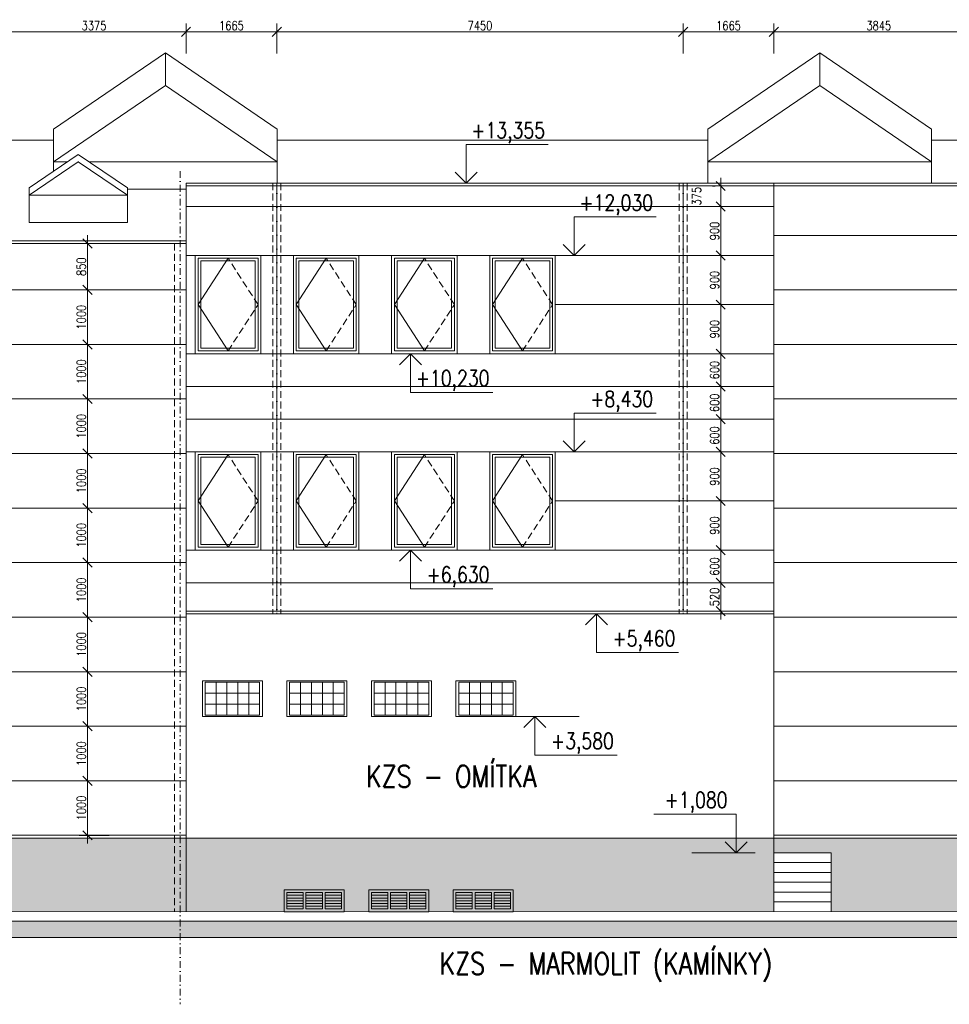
# Model space of a CAD drawing. Header units: millimetres. Extents: x -485339 to 286898, y -1189934 to 1602269.
# Tile 93 of 230: x -73555 to -56509, y -974337 to -956285. Entities that reach past the tile are written whole.
import ezdxf
from ezdxf.enums import TextEntityAlignment as Align

# ---------------------------------------------------------------- set-up
doc = ezdxf.new("R2010")
doc.units = ezdxf.units.MM
doc.header["$LTSCALE"] = 10
doc.linetypes.add('DASHDOT', pattern=[25.4, 12.7, -6.35, 0, -6.35])
doc.linetypes.add('ČÁRKOVANÁ', pattern=[19.05, 12.7, -6.35])
doc.layers.get('Defpoints').update_dxf_attribs({"lineweight": 0})
for name, color, linetype, lineweight in [('N_okna', 10, 'Continuous', 18), ('N_popis_fasáda', 212, 'Continuous', 18), ('N_čáry_obv.plášt', 212, 'Continuous', 18), ('N_šrary', 10, 'Continuous', 18), ('St__otvory_dveře', 40, 'Continuous', 18), ('St_kóty_výškové', 132, 'Continuous', 18), ('St_otvory_okna', 40, 'Continuous', 18), ('St_sloupy_opláštění_pohled', 25, 'ČÁRKOVANÁ', 18), ('St_čáry_obrys', 5, 'Continuous', 35), ('St_čáry_plné', 250, 'Continuous', 18), ('St_šrafy', 250, 'Continuous', 18)]:
    doc.layers.add(name, color=color, linetype=linetype, lineweight=lineweight)
doc.styles.add('ROMANS', font='romans.shx', dxfattribs={"width": 0.8})
doc.styles.get("Standard").update_dxf_attribs({"font": 'simplex.shx', "width": 0.8})
doc.dimstyles.new('stavebníM100', dxfattribs={"dimtxt": 165, "dimasz": 170, "dimexe": 150, "dimexo": 100, "dimgap": 30, "dimtad": 1, "dimdec": 0, "dimtxsty": 'Standard', "dimblk": 'OBLIQUE', "dimcen": -2.5, "dimdle": 150, "dimclrd": 256, "dimclre": 256, "dimclrt": 256, "dimadec": 4, "dimazin": 0, "dimtfac": 1, "dimtdec": 0, "dimtmove": 2, "dimatfit": 3, "dimldrblk": 'OBLIQUE', "dimfxl": 400, "dimfxlon": 1, "dimlwd": -1, "dimlwe": -1, "dimarcsym": 0})

# ---------------------------------------------------------------- blocks, each defined once
blk = doc.blocks.new('G$C234DA3A5')
at = {"layer": 'St_otvory_okna', "color": 0}
for points in [[(0, 0), (1200, 0), (1200, 1800), (0, 1800)], [(50, 50), (1150, 50), (1150, 1750), (50, 1750)], [(100, 100), (1100, 100), (1100, 1700), (100, 1700)]]:
    blk.add_lwpolyline(points, close=True, dxfattribs=at)
blk.add_lwpolyline([(600, 50), (50, 900), (600, 1750)], dxfattribs=at)
at = {"layer": 'St_otvory_okna', "color": 0, "linetype": 'ČÁRKOVANÁ'}
blk.add_lwpolyline([(600, 50), (1150, 900), (600, 1750)], dxfattribs=at)
blk = doc.blocks.new('*U5587')
at = {"layer": 'St_otvory_okna'}
blk.add_lwpolyline([(-100, -100), (100, -100), (100, 100), (-100, 100)], close=True, dxfattribs=at)
blk = doc.blocks.new('*U5586')
at = {"layer": 'St_otvory_okna'}
for p in [(0, 400), (200, 400), (400, 400), (600, 400), (800, 400), (0, 200), (200, 200), (400, 200), (600, 200), (800, 200), (0, 0), (200, 0), (400, 0), (600, 0), (800, 0)]:
    blk.add_blockref('*U5587', p, dxfattribs=at)
blk = doc.blocks.new('*U5589')
at = {"layer": 'St_otvory_okna'}
blk.add_lwpolyline([(-100, -100), (100, -100), (100, 100), (-100, 100)], close=True, dxfattribs=at)
blk = doc.blocks.new('*U5588')
at = {"layer": 'St_otvory_okna'}
for p in [(0, 400), (200, 400), (400, 400), (600, 400), (800, 400), (0, 200), (200, 200), (400, 200), (600, 200), (800, 200), (0, 0), (200, 0), (400, 0), (600, 0), (800, 0)]:
    blk.add_blockref('*U5589', p, dxfattribs=at)
blk = doc.blocks.new('*U5591')
at = {"layer": 'St_otvory_okna'}
blk.add_lwpolyline([(-100, -100), (100, -100), (100, 100), (-100, 100)], close=True, dxfattribs=at)
blk = doc.blocks.new('*U5590')
at = {"layer": 'St_otvory_okna'}
for p in [(0, 400), (200, 400), (400, 400), (600, 400), (800, 400), (0, 200), (200, 200), (400, 200), (600, 200), (800, 200), (0, 0), (200, 0), (400, 0), (600, 0), (800, 0)]:
    blk.add_blockref('*U5591', p, dxfattribs=at)
blk = doc.blocks.new('*U5593')
at = {"layer": 'St_otvory_okna'}
blk.add_lwpolyline([(-100, -100), (100, -100), (100, 100), (-100, 100)], close=True, dxfattribs=at)
blk = doc.blocks.new('*U5592')
at = {"layer": 'St_otvory_okna'}
for p in [(0, 400), (200, 400), (400, 400), (600, 400), (800, 400), (0, 200), (200, 200), (400, 200), (600, 200), (800, 200), (0, 0), (200, 0), (400, 0), (600, 0), (800, 0)]:
    blk.add_blockref('*U5593', p, dxfattribs=at)
blk = doc.blocks.new('G$CCE6EB1B3')
at = {"layer": 'St__otvory_dveře', "color": 0}
for points in [[(-550, -400), (550, -400), (550, 0), (-550, 0)], [(-500, -350), (-200, -350), (-200, -50), (-500, -50)], [(-150, -350), (150, -350), (150, -50), (-150, -50)], [(200, -350), (500, -350), (500, -50), (200, -50)]]:
    blk.add_lwpolyline(points, close=True, dxfattribs=at)
for points in [[(-500, -100), (-200, -100)], [(-500, -150), (-200, -150)], [(-150, -100), (150, -100)], [(-150, -150), (150, -150)], [(200, -100), (500, -100)], [(200, -150), (500, -150)], [(-500, -200), (-200, -200)], [(-500, -250), (-200, -250)], [(-500, -300), (-200, -300)], [(-150, -200), (150, -200)], [(-150, -250), (150, -250)], [(-150, -300), (150, -300)], [(200, -200), (500, -200)], [(200, -250), (500, -250)], [(200, -300), (500, -300)]]:
    blk.add_lwpolyline(points, dxfattribs=at)
blk = doc.blocks.new('*U4031')
at = {"color": 0, "linetype": 'ByBlock', "lineweight": -2}
blk.add_line((3, 0), (-7, 0), dxfattribs=at)
for points in [[(0, 0), (0, -6.12), (0, -6.12), (-13, -6.12)], [(1.75, -1.75), (0, 0), (-1.75, -1.75)]]:
    blk.add_lwpolyline(points, dxfattribs=at)
at = {"color": 0, "linetype": 'ByBlock', "lineweight": -2, "style": 'ROMANS', "width": 0.8}
for tag, p in [('VYSKA', (-3.45, -2.62)), ('POPIS_001', (-12.5, -7.13))]:
    blk.add_attdef(tag, text='', height=2.5, dxfattribs=at).set_placement(p, align=Align.TOP_RIGHT)
blk = doc.blocks.new('*U4033')
at = {"color": 0, "linetype": 'ByBlock', "lineweight": -2}
blk.add_line((3, 0), (-7, 0), dxfattribs=at)
for points in [[(0, 0), (0, 6.12), (0, 6.12), (-13, 6.12)], [(1.75, 1.75), (0, 0), (-1.75, 1.75)]]:
    blk.add_lwpolyline(points, dxfattribs=at)
at = {"color": 0, "linetype": 'ByBlock', "lineweight": -2, "style": 'ROMANS', "width": 0.8}
for tag, p in [('VYSKA', (-3.45, 9.62)), ('POPIS_001', (-12.5, 5.12))]:
    blk.add_attdef(tag, text='', height=2.5, dxfattribs=at).set_placement(p, align=Align.TOP_RIGHT)
blk = doc.blocks.new('*U3985')
at = {"color": 0, "linetype": 'ByBlock', "lineweight": -2}
blk.add_line((3, 0), (-7, 0), dxfattribs=at)
for points in [[(0, 0), (0, 6.12), (0, 6.12), (-13, 6.12)], [(1.75, 1.75), (0, 0), (-1.75, 1.75)]]:
    blk.add_lwpolyline(points, dxfattribs=at)
at = {"color": 0, "linetype": 'ByBlock', "lineweight": -2, "style": 'ROMANS', "width": 0.8}
for tag, p in [('VYSKA', (-3.45, 9.62)), ('POPIS_001', (-12.5, 5.12))]:
    blk.add_attdef(tag, text='', height=2.5, dxfattribs=at).set_placement(p, align=Align.TOP_RIGHT)
blk = doc.blocks.new('*U4035')
at = {"color": 0, "linetype": 'ByBlock', "lineweight": -2}
blk.add_line((-3, 0), (7, 0), dxfattribs=at)
for points in [[(0, 0), (0, 6.12), (0, 6.12), (13, 6.12)], [(-1.75, 1.75), (0, 0), (1.75, 1.75)]]:
    blk.add_lwpolyline(points, dxfattribs=at)
at = {"color": 0, "linetype": 'ByBlock', "lineweight": -2, "style": 'ROMANS', "width": 0.8}
blk.add_attdef('VYSKA', text='', height=2.5, dxfattribs=at).set_placement((12.5, 9.62), align=Align.TOP_RIGHT)
blk.add_attdef('POPIS_001', text='', height=2.5, dxfattribs=at).set_placement((12.5, 5.12), align=Align.TOP_LEFT)
blk = doc.blocks.new('_OBLIQUE')
at = {"color": 0, "linetype": 'ByBlock'}
blk.add_line((-0.5, -0.5), (0.5, 0.5), dxfattribs=at)
blk = doc.blocks.new('*D6728')
at = {"layer": 'Defpoints', "color": 0}
for p in [(-55880, -956505), (-59725, -959284), (-55880, -959284)]:
    blk.add_point(p, dxfattribs=at)
at = {"layer": 'N_popis_fasáda'}
for p, q in [((-59725, -956905), (-59725, -956355)), ((-55880, -956905), (-55880, -956355)), ((-59875, -956505), (-55730, -956505))]:
    blk.add_line(p, q, dxfattribs=at)
at = {"layer": 'N_popis_fasáda', "linetype": 'ByBlock', "xscale": 170, "yscale": 170, "zscale": 170, "rotation": 180}
blk.add_blockref('_OBLIQUE', (-59725, -956505), dxfattribs=at)
at = {"layer": 'N_popis_fasáda', "linetype": 'ByBlock', "xscale": 170, "yscale": 170, "zscale": 170}
blk.add_blockref('_OBLIQUE', (-55880, -956505), dxfattribs=at)
at = {"layer": 'N_popis_fasáda', "insert": (-57802, -956393), "char_height": 165, "attachment_point": 5}
blk.add_mtext('3845', dxfattribs=at)
blk = doc.blocks.new('*D6744')
at = {"layer": 'Defpoints', "color": 0}
for p in [(-60701, -966609), (-59725, -966609), (-59725, -967129)]:
    blk.add_point(p, dxfattribs=at)
at = {"layer": 'N_popis_fasáda'}
for p, q in [((-60701, -967279), (-60701, -966459)), ((-60301, -966609), (-60851, -966609)), ((-60301, -967129), (-60851, -967129))]:
    blk.add_line(p, q, dxfattribs=at)
at = {"layer": 'N_popis_fasáda', "linetype": 'ByBlock', "xscale": 170, "yscale": 170, "zscale": 170}
for p, rotation in [((-60701, -966609), 90), ((-60701, -967129), 270)]:
    blk.add_blockref('_OBLIQUE', p, dxfattribs=dict(at, rotation=rotation))
at = {"layer": 'N_popis_fasáda', "insert": (-60813, -966869), "char_height": 165, "attachment_point": 5, "rotation": 90}
blk.add_mtext('520', dxfattribs=at)
blk = doc.blocks.new('*D6745')
at = {"layer": 'Defpoints', "color": 0}
for p in [(-60701, -966009), (-60701, -966009), (-59725, -966609)]:
    blk.add_point(p, dxfattribs=at)
at = {"layer": 'N_popis_fasáda'}
for p, q in [((-60701, -966759), (-60701, -965859)), ((-60801, -966009), (-60851, -966009)), ((-60301, -966609), (-60851, -966609))]:
    blk.add_line(p, q, dxfattribs=at)
at = {"layer": 'N_popis_fasáda', "linetype": 'ByBlock', "xscale": 170, "yscale": 170, "zscale": 170}
for p, rotation in [((-60701, -966009), 90), ((-60701, -966609), 270)]:
    blk.add_blockref('_OBLIQUE', p, dxfattribs=dict(at, rotation=rotation))
at = {"layer": 'N_popis_fasáda', "insert": (-60813, -966309), "char_height": 165, "attachment_point": 5, "rotation": 90}
blk.add_mtext('600', dxfattribs=at)
blk = doc.blocks.new('*D6746')
at = {"layer": 'Defpoints', "color": 0}
for p in [(-60701, -965109), (-60701, -965109), (-60701, -966009)]:
    blk.add_point(p, dxfattribs=at)
at = {"layer": 'N_popis_fasáda'}
for p, q in [((-60701, -966159), (-60701, -964959)), ((-60801, -965109), (-60851, -965109)), ((-60801, -966009), (-60851, -966009))]:
    blk.add_line(p, q, dxfattribs=at)
at = {"layer": 'N_popis_fasáda', "linetype": 'ByBlock', "xscale": 170, "yscale": 170, "zscale": 170}
for p, rotation in [((-60701, -965109), 90), ((-60701, -966009), 270)]:
    blk.add_blockref('_OBLIQUE', p, dxfattribs=dict(at, rotation=rotation))
at = {"layer": 'N_popis_fasáda', "insert": (-60813, -965559), "char_height": 165, "attachment_point": 5, "rotation": 90}
blk.add_mtext('900', dxfattribs=at)
blk = doc.blocks.new('*D6748')
at = {"layer": 'Defpoints', "color": 0}
for p in [(-60701, -964209), (-60701, -964209), (-60701, -965109)]:
    blk.add_point(p, dxfattribs=at)
at = {"layer": 'N_popis_fasáda'}
for p, q in [((-60701, -965259), (-60701, -964059)), ((-60801, -964209), (-60851, -964209)), ((-60801, -965109), (-60851, -965109))]:
    blk.add_line(p, q, dxfattribs=at)
at = {"layer": 'N_popis_fasáda', "linetype": 'ByBlock', "xscale": 170, "yscale": 170, "zscale": 170}
for p, rotation in [((-60701, -964209), 90), ((-60701, -965109), 270)]:
    blk.add_blockref('_OBLIQUE', p, dxfattribs=dict(at, rotation=rotation))
at = {"layer": 'N_popis_fasáda', "insert": (-60813, -964659), "char_height": 165, "attachment_point": 5, "rotation": 90}
blk.add_mtext('900', dxfattribs=at)
blk = doc.blocks.new('*D6749')
at = {"layer": 'Defpoints', "color": 0}
for p in [(-60701, -963609), (-60701, -963609), (-60701, -964209)]:
    blk.add_point(p, dxfattribs=at)
at = {"layer": 'N_popis_fasáda'}
for p, q in [((-60801, -963609), (-60851, -963609)), ((-60701, -964359), (-60701, -963459)), ((-60801, -964209), (-60851, -964209))]:
    blk.add_line(p, q, dxfattribs=at)
at = {"layer": 'N_popis_fasáda', "linetype": 'ByBlock', "xscale": 170, "yscale": 170, "zscale": 170}
for p, rotation in [((-60701, -963609), 90), ((-60701, -964209), 270)]:
    blk.add_blockref('_OBLIQUE', p, dxfattribs=dict(at, rotation=rotation))
at = {"layer": 'N_popis_fasáda', "insert": (-60813, -963909), "char_height": 165, "attachment_point": 5, "rotation": 90}
blk.add_mtext('600', dxfattribs=at)
blk = doc.blocks.new('*D6750')
at = {"layer": 'Defpoints', "color": 0}
for p in [(-60701, -963009), (-60701, -963009), (-60701, -963609)]:
    blk.add_point(p, dxfattribs=at)
at = {"layer": 'N_popis_fasáda'}
for p, q in [((-60701, -963759), (-60701, -962859)), ((-60801, -963009), (-60851, -963009)), ((-60801, -963609), (-60851, -963609))]:
    blk.add_line(p, q, dxfattribs=at)
at = {"layer": 'N_popis_fasáda', "linetype": 'ByBlock', "xscale": 170, "yscale": 170, "zscale": 170}
for p, rotation in [((-60701, -963009), 90), ((-60701, -963609), 270)]:
    blk.add_blockref('_OBLIQUE', p, dxfattribs=dict(at, rotation=rotation))
at = {"layer": 'N_popis_fasáda', "insert": (-60813, -963309), "char_height": 165, "attachment_point": 5, "rotation": 90}
blk.add_mtext('600', dxfattribs=at)
blk = doc.blocks.new('*D6751')
at = {"layer": 'Defpoints', "color": 0}
for p in [(-60701, -962409), (-60701, -962409), (-60701, -963009)]:
    blk.add_point(p, dxfattribs=at)
at = {"layer": 'N_popis_fasáda'}
for p, q in [((-60701, -963159), (-60701, -962259)), ((-60801, -962409), (-60851, -962409)), ((-60801, -963009), (-60851, -963009))]:
    blk.add_line(p, q, dxfattribs=at)
at = {"layer": 'N_popis_fasáda', "linetype": 'ByBlock', "xscale": 170, "yscale": 170, "zscale": 170}
for p, rotation in [((-60701, -962409), 90), ((-60701, -963009), 270)]:
    blk.add_blockref('_OBLIQUE', p, dxfattribs=dict(at, rotation=rotation))
at = {"layer": 'N_popis_fasáda', "insert": (-60813, -962709), "char_height": 165, "attachment_point": 5, "rotation": 90}
blk.add_mtext('600', dxfattribs=at)
blk = doc.blocks.new('*D6752')
at = {"layer": 'Defpoints', "color": 0}
for p in [(-60701, -961509), (-60701, -961509), (-60701, -962409)]:
    blk.add_point(p, dxfattribs=at)
at = {"layer": 'N_popis_fasáda'}
for p, q in [((-60701, -962559), (-60701, -961359)), ((-60801, -961509), (-60851, -961509)), ((-60801, -962409), (-60851, -962409))]:
    blk.add_line(p, q, dxfattribs=at)
at = {"layer": 'N_popis_fasáda', "linetype": 'ByBlock', "xscale": 170, "yscale": 170, "zscale": 170}
for p, rotation in [((-60701, -961509), 90), ((-60701, -962409), 270)]:
    blk.add_blockref('_OBLIQUE', p, dxfattribs=dict(at, rotation=rotation))
at = {"layer": 'N_popis_fasáda', "insert": (-60813, -961959), "char_height": 165, "attachment_point": 5, "rotation": 90}
blk.add_mtext('900', dxfattribs=at)
blk = doc.blocks.new('*D6753')
at = {"layer": 'Defpoints', "color": 0}
for p in [(-60701, -960609), (-60701, -960609), (-60701, -961509)]:
    blk.add_point(p, dxfattribs=at)
at = {"layer": 'N_popis_fasáda'}
for p, q in [((-60701, -961659), (-60701, -960459)), ((-60801, -960609), (-60851, -960609)), ((-60801, -961509), (-60851, -961509))]:
    blk.add_line(p, q, dxfattribs=at)
at = {"layer": 'N_popis_fasáda', "linetype": 'ByBlock', "xscale": 170, "yscale": 170, "zscale": 170}
for p, rotation in [((-60701, -960609), 90), ((-60701, -961509), 270)]:
    blk.add_blockref('_OBLIQUE', p, dxfattribs=dict(at, rotation=rotation))
at = {"layer": 'N_popis_fasáda', "insert": (-60813, -961059), "char_height": 165, "attachment_point": 5, "rotation": 90}
blk.add_mtext('900', dxfattribs=at)
blk = doc.blocks.new('*D6754')
at = {"layer": 'Defpoints', "color": 0}
for p in [(-60701, -959709), (-60701, -959709), (-60701, -960609)]:
    blk.add_point(p, dxfattribs=at)
at = {"layer": 'N_popis_fasáda'}
for p, q in [((-60701, -960759), (-60701, -959559)), ((-60801, -959709), (-60851, -959709)), ((-60801, -960609), (-60851, -960609))]:
    blk.add_line(p, q, dxfattribs=at)
at = {"layer": 'N_popis_fasáda', "linetype": 'ByBlock', "xscale": 170, "yscale": 170, "zscale": 170}
for p, rotation in [((-60701, -959709), 90), ((-60701, -960609), 270)]:
    blk.add_blockref('_OBLIQUE', p, dxfattribs=dict(at, rotation=rotation))
at = {"layer": 'N_popis_fasáda', "insert": (-60813, -960159), "char_height": 165, "attachment_point": 5, "rotation": 90}
blk.add_mtext('900', dxfattribs=at)
blk = doc.blocks.new('*D6755')
at = {"layer": 'Defpoints', "color": 0}
for p in [(-60701, -959334), (-60701, -959334), (-60701, -959709)]:
    blk.add_point(p, dxfattribs=at)
at = {"layer": 'N_popis_fasáda'}
for p, q in [((-60701, -959859), (-60701, -959184)), ((-60801, -959334), (-60851, -959334)), ((-60801, -959709), (-60851, -959709))]:
    blk.add_line(p, q, dxfattribs=at)
at = {"layer": 'N_popis_fasáda', "linetype": 'ByBlock', "xscale": 170, "yscale": 170, "zscale": 170}
for p, rotation in [((-60701, -959334), 90), ((-60701, -959709), 270)]:
    blk.add_blockref('_OBLIQUE', p, dxfattribs=dict(at, rotation=rotation))
at = {"layer": 'N_popis_fasáda', "insert": (-61143, -959521), "char_height": 165, "attachment_point": 5, "rotation": 90}
blk.add_mtext('375', dxfattribs=at)
blk = doc.blocks.new('*D6756')
at = {"layer": 'Defpoints', "color": 0}
for p in [(-61390, -956505), (-61390, -959284), (-59725, -959334)]:
    blk.add_point(p, dxfattribs=at)
at = {"layer": 'N_popis_fasáda'}
for p, q in [((-61390, -956905), (-61390, -956355)), ((-59725, -956905), (-59725, -956355)), ((-59575, -956505), (-61540, -956505))]:
    blk.add_line(p, q, dxfattribs=at)
at = {"layer": 'N_popis_fasáda', "linetype": 'ByBlock', "xscale": 170, "yscale": 170, "zscale": 170, "rotation": 180}
blk.add_blockref('_OBLIQUE', (-61390, -956505), dxfattribs=at)
at = {"layer": 'N_popis_fasáda', "linetype": 'ByBlock', "xscale": 170, "yscale": 170, "zscale": 170}
blk.add_blockref('_OBLIQUE', (-59725, -956505), dxfattribs=at)
at = {"layer": 'N_popis_fasáda', "insert": (-60557, -956393), "char_height": 165, "attachment_point": 5}
blk.add_mtext('1665', dxfattribs=at)
blk = doc.blocks.new('*D6757')
at = {"layer": 'Defpoints', "color": 0}
for p in [(-68840, -956505), (-61390, -959284), (-68840, -959334)]:
    blk.add_point(p, dxfattribs=at)
at = {"layer": 'N_popis_fasáda'}
for p, q in [((-68840, -956905), (-68840, -956355)), ((-61390, -956905), (-61390, -956355)), ((-61240, -956505), (-68990, -956505))]:
    blk.add_line(p, q, dxfattribs=at)
at = {"layer": 'N_popis_fasáda', "linetype": 'ByBlock', "xscale": 170, "yscale": 170, "zscale": 170, "rotation": 180}
blk.add_blockref('_OBLIQUE', (-68840, -956505), dxfattribs=at)
at = {"layer": 'N_popis_fasáda', "linetype": 'ByBlock', "xscale": 170, "yscale": 170, "zscale": 170}
blk.add_blockref('_OBLIQUE', (-61390, -956505), dxfattribs=at)
at = {"layer": 'N_popis_fasáda', "insert": (-65115, -956393), "char_height": 165, "attachment_point": 5}
blk.add_mtext('7450', dxfattribs=at)
blk = doc.blocks.new('*D6758')
at = {"layer": 'Defpoints', "color": 0}
for p in [(-70505, -956505), (-70505, -959334), (-68840, -959334)]:
    blk.add_point(p, dxfattribs=at)
at = {"layer": 'N_popis_fasáda'}
for p, q in [((-70505, -956905), (-70505, -956355)), ((-68840, -956905), (-68840, -956355)), ((-68690, -956505), (-70655, -956505))]:
    blk.add_line(p, q, dxfattribs=at)
at = {"layer": 'N_popis_fasáda', "linetype": 'ByBlock', "xscale": 170, "yscale": 170, "zscale": 170, "rotation": 180}
blk.add_blockref('_OBLIQUE', (-70505, -956505), dxfattribs=at)
at = {"layer": 'N_popis_fasáda', "linetype": 'ByBlock', "xscale": 170, "yscale": 170, "zscale": 170}
blk.add_blockref('_OBLIQUE', (-68840, -956505), dxfattribs=at)
at = {"layer": 'N_popis_fasáda', "insert": (-69672, -956393), "char_height": 165, "attachment_point": 5}
blk.add_mtext('1665', dxfattribs=at)
blk = doc.blocks.new('*D6759')
at = {"layer": 'Defpoints', "color": 0}
for p in [(-73880, -956505), (-73880, -959059), (-70505, -959334)]:
    blk.add_point(p, dxfattribs=at)
at = {"layer": 'N_popis_fasáda'}
for p, q in [((-73880, -956905), (-73880, -956355)), ((-70505, -956905), (-70505, -956355)), ((-70355, -956505), (-74030, -956505))]:
    blk.add_line(p, q, dxfattribs=at)
at = {"layer": 'N_popis_fasáda', "linetype": 'ByBlock', "xscale": 170, "yscale": 170, "zscale": 170, "rotation": 180}
blk.add_blockref('_OBLIQUE', (-73880, -956505), dxfattribs=at)
at = {"layer": 'N_popis_fasáda', "linetype": 'ByBlock', "xscale": 170, "yscale": 170, "zscale": 170}
blk.add_blockref('_OBLIQUE', (-70505, -956505), dxfattribs=at)
at = {"layer": 'N_popis_fasáda', "insert": (-72192, -956393), "char_height": 165, "attachment_point": 5}
blk.add_mtext('3375', dxfattribs=at)
blk = doc.blocks.new('*D6778')
at = {"layer": 'Defpoints', "color": 0}
for p in [(-72313, -970239), (-70715, -970239), (-70715, -971239)]:
    blk.add_point(p, dxfattribs=at)
at = {"layer": 'N_popis_fasáda'}
for p, q in [((-72313, -971389), (-72313, -970089)), ((-71913, -970239), (-72463, -970239)), ((-71913, -971239), (-72463, -971239))]:
    blk.add_line(p, q, dxfattribs=at)
at = {"layer": 'N_popis_fasáda', "linetype": 'ByBlock', "xscale": 170, "yscale": 170, "zscale": 170}
for p, rotation in [((-72313, -970239), 90), ((-72313, -971239), 270)]:
    blk.add_blockref('_OBLIQUE', p, dxfattribs=dict(at, rotation=rotation))
at = {"layer": 'N_popis_fasáda', "insert": (-72425, -970739), "char_height": 165, "attachment_point": 5, "rotation": 90}
blk.add_mtext('1000', dxfattribs=at)
blk = doc.blocks.new('*D6779')
at = {"layer": 'Defpoints', "color": 0}
for p in [(-72313, -969239), (-72313, -969239), (-70715, -970239)]:
    blk.add_point(p, dxfattribs=at)
at = {"layer": 'N_popis_fasáda'}
for p, q in [((-72313, -970389), (-72313, -969089)), ((-72413, -969239), (-72463, -969239)), ((-71913, -970239), (-72463, -970239))]:
    blk.add_line(p, q, dxfattribs=at)
at = {"layer": 'N_popis_fasáda', "linetype": 'ByBlock', "xscale": 170, "yscale": 170, "zscale": 170}
for p, rotation in [((-72313, -969239), 90), ((-72313, -970239), 270)]:
    blk.add_blockref('_OBLIQUE', p, dxfattribs=dict(at, rotation=rotation))
at = {"layer": 'N_popis_fasáda', "insert": (-72425, -969739), "char_height": 165, "attachment_point": 5, "rotation": 90}
blk.add_mtext('1000', dxfattribs=at)
blk = doc.blocks.new('*D6780')
at = {"layer": 'Defpoints', "color": 0}
for p in [(-72313, -968239), (-72313, -968239), (-72313, -969239)]:
    blk.add_point(p, dxfattribs=at)
at = {"layer": 'N_popis_fasáda'}
for p, q in [((-72313, -969389), (-72313, -968089)), ((-72413, -968239), (-72463, -968239)), ((-72413, -969239), (-72463, -969239))]:
    blk.add_line(p, q, dxfattribs=at)
at = {"layer": 'N_popis_fasáda', "linetype": 'ByBlock', "xscale": 170, "yscale": 170, "zscale": 170}
for p, rotation in [((-72313, -968239), 90), ((-72313, -969239), 270)]:
    blk.add_blockref('_OBLIQUE', p, dxfattribs=dict(at, rotation=rotation))
at = {"layer": 'N_popis_fasáda', "insert": (-72425, -968739), "char_height": 165, "attachment_point": 5, "rotation": 90}
blk.add_mtext('1000', dxfattribs=at)
blk = doc.blocks.new('*D6781')
at = {"layer": 'Defpoints', "color": 0}
for p in [(-72313, -967239), (-72313, -967239), (-72313, -968239)]:
    blk.add_point(p, dxfattribs=at)
at = {"layer": 'N_popis_fasáda'}
for p, q in [((-72313, -968389), (-72313, -967089)), ((-72413, -967239), (-72463, -967239)), ((-72413, -968239), (-72463, -968239))]:
    blk.add_line(p, q, dxfattribs=at)
at = {"layer": 'N_popis_fasáda', "linetype": 'ByBlock', "xscale": 170, "yscale": 170, "zscale": 170}
for p, rotation in [((-72313, -967239), 90), ((-72313, -968239), 270)]:
    blk.add_blockref('_OBLIQUE', p, dxfattribs=dict(at, rotation=rotation))
at = {"layer": 'N_popis_fasáda', "insert": (-72425, -967739), "char_height": 165, "attachment_point": 5, "rotation": 90}
blk.add_mtext('1000', dxfattribs=at)
blk = doc.blocks.new('*D6782')
at = {"layer": 'Defpoints', "color": 0}
for p in [(-72313, -966239), (-72313, -966239), (-72313, -967239)]:
    blk.add_point(p, dxfattribs=at)
at = {"layer": 'N_popis_fasáda'}
for p, q in [((-72313, -967389), (-72313, -966089)), ((-72413, -966239), (-72463, -966239)), ((-72413, -967239), (-72463, -967239))]:
    blk.add_line(p, q, dxfattribs=at)
at = {"layer": 'N_popis_fasáda', "linetype": 'ByBlock', "xscale": 170, "yscale": 170, "zscale": 170}
for p, rotation in [((-72313, -966239), 90), ((-72313, -967239), 270)]:
    blk.add_blockref('_OBLIQUE', p, dxfattribs=dict(at, rotation=rotation))
at = {"layer": 'N_popis_fasáda', "insert": (-72425, -966739), "char_height": 165, "attachment_point": 5, "rotation": 90}
blk.add_mtext('1000', dxfattribs=at)
blk = doc.blocks.new('*D6783')
at = {"layer": 'Defpoints', "color": 0}
for p in [(-72313, -965239), (-72313, -965239), (-72313, -966239)]:
    blk.add_point(p, dxfattribs=at)
at = {"layer": 'N_popis_fasáda'}
for p, q in [((-72413, -965239), (-72463, -965239)), ((-72313, -966389), (-72313, -965089)), ((-72413, -966239), (-72463, -966239))]:
    blk.add_line(p, q, dxfattribs=at)
at = {"layer": 'N_popis_fasáda', "linetype": 'ByBlock', "xscale": 170, "yscale": 170, "zscale": 170}
for p, rotation in [((-72313, -965239), 90), ((-72313, -966239), 270)]:
    blk.add_blockref('_OBLIQUE', p, dxfattribs=dict(at, rotation=rotation))
at = {"layer": 'N_popis_fasáda', "insert": (-72425, -965739), "char_height": 165, "attachment_point": 5, "rotation": 90}
blk.add_mtext('1000', dxfattribs=at)
blk = doc.blocks.new('*D6784')
at = {"layer": 'Defpoints', "color": 0}
for p in [(-72313, -964239), (-72313, -964239), (-72313, -965239)]:
    blk.add_point(p, dxfattribs=at)
at = {"layer": 'N_popis_fasáda'}
for p, q in [((-72313, -965389), (-72313, -964089)), ((-72413, -964239), (-72463, -964239)), ((-72413, -965239), (-72463, -965239))]:
    blk.add_line(p, q, dxfattribs=at)
at = {"layer": 'N_popis_fasáda', "linetype": 'ByBlock', "xscale": 170, "yscale": 170, "zscale": 170}
for p, rotation in [((-72313, -964239), 90), ((-72313, -965239), 270)]:
    blk.add_blockref('_OBLIQUE', p, dxfattribs=dict(at, rotation=rotation))
at = {"layer": 'N_popis_fasáda', "insert": (-72425, -964739), "char_height": 165, "attachment_point": 5, "rotation": 90}
blk.add_mtext('1000', dxfattribs=at)
blk = doc.blocks.new('*D6785')
at = {"layer": 'Defpoints', "color": 0}
for p in [(-72313, -963239), (-72313, -963239), (-72313, -964239)]:
    blk.add_point(p, dxfattribs=at)
at = {"layer": 'N_popis_fasáda'}
for p, q in [((-72413, -963239), (-72463, -963239)), ((-72313, -964389), (-72313, -963089)), ((-72413, -964239), (-72463, -964239))]:
    blk.add_line(p, q, dxfattribs=at)
at = {"layer": 'N_popis_fasáda', "linetype": 'ByBlock', "xscale": 170, "yscale": 170, "zscale": 170}
for p, rotation in [((-72313, -963239), 90), ((-72313, -964239), 270)]:
    blk.add_blockref('_OBLIQUE', p, dxfattribs=dict(at, rotation=rotation))
at = {"layer": 'N_popis_fasáda', "insert": (-72425, -963739), "char_height": 165, "attachment_point": 5, "rotation": 90}
blk.add_mtext('1000', dxfattribs=at)
blk = doc.blocks.new('*D6786')
at = {"layer": 'Defpoints', "color": 0}
for p in [(-72313, -962239), (-72313, -962239), (-72313, -963239)]:
    blk.add_point(p, dxfattribs=at)
at = {"layer": 'N_popis_fasáda'}
for p, q in [((-72313, -963389), (-72313, -962089)), ((-72413, -962239), (-72463, -962239)), ((-72413, -963239), (-72463, -963239))]:
    blk.add_line(p, q, dxfattribs=at)
at = {"layer": 'N_popis_fasáda', "linetype": 'ByBlock', "xscale": 170, "yscale": 170, "zscale": 170}
for p, rotation in [((-72313, -962239), 90), ((-72313, -963239), 270)]:
    blk.add_blockref('_OBLIQUE', p, dxfattribs=dict(at, rotation=rotation))
at = {"layer": 'N_popis_fasáda', "insert": (-72425, -962739), "char_height": 165, "attachment_point": 5, "rotation": 90}
blk.add_mtext('1000', dxfattribs=at)
blk = doc.blocks.new('*D6787')
at = {"layer": 'Defpoints', "color": 0}
for p in [(-72313, -961239), (-72313, -961239), (-72313, -962239)]:
    blk.add_point(p, dxfattribs=at)
at = {"layer": 'N_popis_fasáda'}
for p, q in [((-72313, -962389), (-72313, -961089)), ((-72413, -961239), (-72463, -961239)), ((-72413, -962239), (-72463, -962239))]:
    blk.add_line(p, q, dxfattribs=at)
at = {"layer": 'N_popis_fasáda', "linetype": 'ByBlock', "xscale": 170, "yscale": 170, "zscale": 170}
for p, rotation in [((-72313, -961239), 90), ((-72313, -962239), 270)]:
    blk.add_blockref('_OBLIQUE', p, dxfattribs=dict(at, rotation=rotation))
at = {"layer": 'N_popis_fasáda', "insert": (-72425, -961739), "char_height": 165, "attachment_point": 5, "rotation": 90}
blk.add_mtext('1000', dxfattribs=at)
blk = doc.blocks.new('*D6788')
at = {"layer": 'Defpoints', "color": 0}
for p in [(-72313, -960388), (-72313, -960388), (-72313, -961239)]:
    blk.add_point(p, dxfattribs=at)
at = {"layer": 'N_popis_fasáda'}
for p, q in [((-72313, -961389), (-72313, -960238)), ((-72413, -960388), (-72463, -960388)), ((-72413, -961239), (-72463, -961239))]:
    blk.add_line(p, q, dxfattribs=at)
at = {"layer": 'N_popis_fasáda', "linetype": 'ByBlock', "xscale": 170, "yscale": 170, "zscale": 170}
for p, rotation in [((-72313, -960388), 90), ((-72313, -961239), 270)]:
    blk.add_blockref('_OBLIQUE', p, dxfattribs=dict(at, rotation=rotation))
at = {"layer": 'N_popis_fasáda', "insert": (-72425, -960813), "char_height": 165, "attachment_point": 5, "rotation": 90}
blk.add_mtext('850', dxfattribs=at)

msp = doc.modelspace()

# ---------------------------------------------------------------- hatches: boundary and pattern name
at = {"layer": 'N_šrary'}
h = msp.add_hatch(dxfattribs=at)
h.set_pattern_fill('AR-SAND', color=256, scale=5)
h.paths.add_polyline_path([(-70504.9, -971288.5), (-140279.9, -971288.5), (-140279.9, -972638.5), (-70504.9, -972638.5)])
h = msp.add_hatch(dxfattribs=at)
h.set_pattern_fill('AR-SAND', color=256, scale=5)
h.paths.add_polyline_path([(-59724.9, -972278.5), (-59724.9, -972098.5), (-59724.9, -971918.5), (-59724.9, -971738.5), (-59724.9, -971558.5), (-59724.9, -971288.5), (-70504.9, -971288.5), (-70504.9, -972638.5), (-59724.9, -972638.5), (-59724.9, -972458.5)])
h = msp.add_hatch(dxfattribs=at)
h.set_pattern_fill('AR-SAND', color=256, scale=5)
h.paths.add_polyline_path([(-58674.9, -972638.5), (-43626.2, -972638.5), (-43626.2, -971288.5), (-59724.9, -971288.5), (-59724.9, -971558.5), (-58674.9, -971558.5), (-58674.9, -971738.5), (-58674.9, -971918.5), (-58674.9, -972098.5), (-58674.9, -972278.5), (-58674.9, -972458.5)])
at = {"layer": 'St_šrafy'}
h = msp.add_hatch(color=256, dxfattribs=at)
h.dxf.hatch_style = 1
h.paths.add_polyline_path([(-142454.3, -973113.5), (-42636.8, -973113.5), (-42636.8, -972813.5), (-142454.3, -972813.5)])

# ---------------------------------------------------------------- linework, layer by layer
at = {"layer": 'N_okna'}
for p, q in [((-70884.2, -956891.4), (-72934.2, -958291.9)), ((-70884.2, -957492.6), (-70884.2, -956891.4)), ((-68834.2, -958291.9), (-70884.2, -956891.4)), ((-58884.2, -956891.4), (-60934.2, -958291.9)), ((-58884.2, -957492.6), (-58884.2, -956891.4)), ((-56834.2, -958291.9), (-58884.2, -956891.4)), ((-70884.2, -957492.6), (-72934.2, -958893.1)), ((-68834.2, -958893.1), (-70884.2, -957492.6)), ((-58884.2, -957492.6), (-60934.2, -958893.1)), ((-56834.2, -958893.1), (-58884.2, -957492.6)), ((-72479.9, -958754), (-73379.9, -959368.8)), ((-72479.9, -958887.8), (-73379.9, -959502.6)), ((-71579.9, -959368.8), (-72479.9, -958754)), ((-71579.9, -959502.6), (-72479.9, -958887.8))]:
    msp.add_line(p, q, dxfattribs=at)
at = {"layer": 'N_čáry_obv.plášt'}
for points in [[(-68839.9, -959333.5), (-68839.9, -967128.5)], [(-61389.9, -967128.5), (-61389.9, -959333.5)], [(-59724.9, -959708.5), (-70504.9, -959708.5)], [(-59724.9, -960238.5), (-43626.2, -960238.5)], [(-59724.9, -960608.5), (-70504.9, -960608.5)], [(-140279.9, -961238.5), (-70504.9, -961238.5)], [(-59724.9, -961238.5), (-43626.2, -961238.5)], [(-59724.9, -961508.5), (-63734.9, -961508.5)], [(-140279.9, -962238.5), (-70504.9, -962238.5)], [(-59724.9, -962238.5), (-43626.2, -962238.5)], [(-59724.9, -962408.5), (-70504.9, -962408.5)], [(-59724.9, -963008.5), (-70504.9, -963008.5)], [(-140279.9, -963238.5), (-70504.9, -963238.5)], [(-59724.9, -963238.5), (-43626.2, -963238.5)], [(-59724.9, -963608.5), (-70504.9, -963608.5)], [(-140279.9, -964238.5), (-70504.9, -964238.5)], [(-59724.9, -964208.5), (-70504.9, -964208.5)], [(-59724.9, -964238.5), (-43626.2, -964238.5)], [(-140279.9, -965238.5), (-70504.9, -965238.5)], [(-59724.9, -965108.5), (-63734.9, -965108.5)], [(-59724.9, -965238.5), (-43626.2, -965238.5)], [(-59724.9, -966008.5), (-70504.9, -966008.5)], [(-140279.9, -966238.5), (-70504.9, -966238.5)], [(-59724.9, -966238.5), (-43626.2, -966238.5)], [(-59724.9, -966608.5), (-70504.9, -966608.5)], [(-140279.9, -967238.5), (-70504.9, -967238.5)], [(-59724.9, -967238.5), (-43626.2, -967238.5)], [(-115984.9, -968238.5), (-70504.9, -968238.5)], [(-59724.9, -968238.5), (-43626.2, -968238.5)], [(-140279.9, -969238.5), (-70504.9, -969238.5)], [(-59724.9, -969238.5), (-43626.2, -969238.5)], [(-73984.9, -970238.5), (-70504.9, -970238.5)], [(-59724.9, -970238.5), (-43626.2, -970238.5)], [(-140279.9, -971238.5), (-70504.9, -971238.5)], [(-59724.9, -971238.5), (-43626.2, -971238.5)]]:
    msp.add_lwpolyline(points, dxfattribs=at)
at = {"layer": 'N_šrary'}
for points in [[(-70504.9, -959283.5), (-43626.2, -959283.5)], [(-70504.9, -959333.5), (-43626.2, -959333.5)], [(-140579.9, -960338.5), (-70504.9, -960338.5)], [(-140579.9, -960388.5), (-70504.9, -960388.5)], [(-70504.9, -967128.5), (-59724.9, -967128.5)], [(-70504.9, -967178.5), (-59724.9, -967178.5)], [(-140279.9, -971288.5), (-70504.9, -971288.5)], [(-70504.9, -971288.5), (-59724.9, -971288.5)], [(-59724.9, -971288.5), (-43626.2, -971288.5)]]:
    msp.add_lwpolyline(points, dxfattribs=at)
at = {"layer": 'St_sloupy_opláštění_pohled', "linetype": 'DASHDOT'}
for points in [[(-70609.9, -959059.2), (-70609.9, -974336.9)], [(-68839.9, -959283.5), (-68839.9, -967178.5)], [(-61389.9, -959283.5), (-61389.9, -967178.5)]]:
    msp.add_lwpolyline(points, dxfattribs=at)
at = {"layer": 'St_sloupy_opláštění_pohled'}
for points in [[(-68914.9, -959283.5), (-68914.9, -967178.5)], [(-68764.9, -959283.5), (-68764.9, -967178.5)], [(-61464.9, -959283.5), (-61464.9, -967178.5)], [(-61314.9, -959283.5), (-61314.9, -967178.5)], [(-70714.9, -960388.5), (-70714.9, -972638.5)]]:
    msp.add_lwpolyline(points, dxfattribs=at)
at = {"layer": 'St_čáry_obrys', "const_width": 10}
msp.add_lwpolyline([(-142454.3, -972638.5), (-42636.8, -972638.5)], dxfattribs=at)
at = {"layer": 'St_čáry_plné'}
for p, q in [((-72934.2, -959064.4), (-72934.2, -958291.9)), ((-68834.2, -959283.5), (-68834.2, -958291.9)), ((-60934.2, -959283.5), (-60934.2, -958291.9)), ((-56834.2, -959283.5), (-56834.2, -958291.9)), ((-72934.2, -958893.1), (-72683.4, -958893.1)), ((-72487.6, -958893.1), (-72472.2, -958893.1)), ((-72276.3, -958893.1), (-68834.2, -958893.1)), ((-60934.2, -958893.1), (-56834.2, -958893.1)), ((-71579.9, -959393.1), (-70504.9, -959393.1))]:
    msp.add_line(p, q, dxfattribs=at)
for points in [[(-70504.9, -959283.5), (-70504.9, -972638.5)], [(-59724.9, -959283.5), (-59724.9, -972638.5)], [(-73379.9, -960002.6), (-73379.9, -959368.8)], [(-71579.9, -960002.6), (-71579.9, -959368.8)], [(-71579.9, -959502.6), (-73379.9, -959502.6)], [(-71579.9, -960002.6), (-73379.9, -960002.6)], [(-59724.9, -971558.5), (-58674.9, -971558.5)], [(-58674.9, -971558.5), (-58674.9, -972638.5)], [(-59724.9, -971738.5), (-58674.9, -971738.5)], [(-59724.9, -971918.5), (-58674.9, -971918.5)], [(-59724.9, -972098.5), (-58674.9, -972098.5)], [(-59724.9, -972278.5), (-58674.9, -972278.5)], [(-59724.9, -972278.5), (-58674.9, -972278.5)], [(-59724.9, -972458.5), (-58674.9, -972458.5)]]:
    msp.add_lwpolyline(points, dxfattribs=at)
at = {"layer": 'St_šrafy'}
for points in [[(-80834.2, -958494.3), (-72934.2, -958494.3)], [(-68834.2, -958494.3), (-60934.2, -958494.3)], [(-56834.2, -958494.3), (-43626.2, -958494.3)]]:
    msp.add_lwpolyline(points, dxfattribs=at)
for points in [[(-70204.9, -969058.5), (-69104.9, -969058.5), (-69104.9, -968408.5), (-70204.9, -968408.5)], [(-68654.9, -969058.5), (-67554.9, -969058.5), (-67554.9, -968408.5), (-68654.9, -968408.5)], [(-67104.9, -969058.5), (-66004.9, -969058.5), (-66004.9, -968408.5), (-67104.9, -968408.5)], [(-65554.9, -969058.5), (-64454.9, -969058.5), (-64454.9, -968408.5), (-65554.9, -968408.5)], [(-142454.3, -973113.5), (-42636.8, -973113.5), (-42636.8, -972813.5), (-142454.3, -972813.5)]]:
    msp.add_lwpolyline(points, close=True, dxfattribs=at)

# ---------------------------------------------------------------- block references
at = {"layer": 'N_okna'}
for name, p in [('G$C234DA3A5', (-70334.9, -962408.5)), ('G$C234DA3A5', (-68534.9, -962408.5)), ('G$C234DA3A5', (-66734.9, -962408.5)), ('G$C234DA3A5', (-64934.9, -962408.5)), ('G$C234DA3A5', (-70334.9, -966008.5)), ('G$C234DA3A5', (-68534.9, -966008.5)), ('G$C234DA3A5', (-66734.9, -966008.5)), ('G$C234DA3A5', (-64934.9, -966008.5)), ('G$CCE6EB1B3', (-68154.9, -972238.5)), ('G$CCE6EB1B3', (-66604.9, -972238.5)), ('G$CCE6EB1B3', (-65054.9, -972238.5))]:
    msp.add_blockref(name, p, dxfattribs=at)
at = {"layer": 'St_kóty_výškové'}
ref = msp.add_blockref('*U3985', (-65369.3, -959283.5), dxfattribs=dict(at, xscale=-115.8301158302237, yscale=115.8301158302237, zscale=115.8301158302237))
ref.add_attrib('VYSKA', '+13,355', dxfattribs={"layer": '0', "color": 0, "linetype": 'ByBlock', "lineweight": -2, "height": 289.58, "style": 'ROMANS', "width": 0.8}).set_placement((-63921.5, -958168.7), align=Align.TOP_RIGHT)
ref = msp.add_blockref('*U4033', (-63387.4, -960608.5), dxfattribs=dict(at, xscale=-115.8301158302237, yscale=115.8301158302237, zscale=115.8301158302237))
ref.add_attrib('VYSKA', '+12,030', dxfattribs={"layer": '0', "color": 0, "linetype": 'ByBlock', "lineweight": -2, "height": 289.58, "style": 'ROMANS', "width": 0.8}).set_placement((-61939.6, -959493.7), align=Align.TOP_RIGHT)
ref = msp.add_blockref('*U4031', (-66387.4, -962408.5), dxfattribs=dict(at, xscale=-115.8301158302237, yscale=115.8301158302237, zscale=115.8301158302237))
ref.add_attrib('VYSKA', '+10,230', dxfattribs={"layer": '0', "color": 0, "linetype": 'ByBlock', "lineweight": -2, "height": 289.58, "style": 'ROMANS', "width": 0.8}).set_placement((-64939.6, -962712.6), align=Align.TOP_RIGHT)
ref = msp.add_blockref('*U4033', (-63387.4, -964208.5), dxfattribs=dict(at, xscale=-115.8301158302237, yscale=115.8301158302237, zscale=115.8301158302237))
ref.add_attrib('VYSKA', '+8,430', dxfattribs={"layer": '0', "color": 0, "linetype": 'ByBlock', "lineweight": -2, "height": 289.58, "style": 'ROMANS', "width": 0.8}).set_placement((-61939.6, -963093.7), align=Align.TOP_RIGHT)
ref = msp.add_blockref('*U4031', (-66387.4, -966008.5), dxfattribs=dict(at, xscale=-115.8301158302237, yscale=115.8301158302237, zscale=115.8301158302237))
ref.add_attrib('VYSKA', '+6,630', dxfattribs={"layer": '0', "color": 0, "linetype": 'ByBlock', "lineweight": -2, "height": 289.58, "style": 'ROMANS', "width": 0.8}).set_placement((-64939.6, -966312.6), align=Align.TOP_RIGHT)
ref = msp.add_blockref('*U4031', (-62978.6, -967178.5), dxfattribs=dict(at, xscale=-115.8301158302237, yscale=115.8301158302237, zscale=115.8301158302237))
ref.add_attrib('VYSKA', '+5,460', dxfattribs={"layer": '0', "color": 0, "linetype": 'ByBlock', "lineweight": -2, "height": 289.58, "style": 'ROMANS', "width": 0.8}).set_placement((-61530.8, -967482.6), align=Align.TOP_RIGHT)
ref = msp.add_blockref('*U4031', (-64107.4, -969058.5), dxfattribs=dict(at, xscale=-115.8301158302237, yscale=115.8301158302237, zscale=115.8301158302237))
ref.add_attrib('VYSKA', '+3,580', dxfattribs={"layer": '0', "color": 0, "linetype": 'ByBlock', "lineweight": -2, "height": 289.58, "style": 'ROMANS', "width": 0.8}).set_placement((-62659.6, -969362.6), align=Align.TOP_RIGHT)
ref = msp.add_blockref('*U4035', (-60418.3, -971558.5), dxfattribs=dict(at, xscale=-115.8301158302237, yscale=115.8301158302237, zscale=115.8301158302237))
ref.add_attrib('VYSKA', '+1,080', dxfattribs={"layer": '0', "color": 0, "linetype": 'ByBlock', "lineweight": -2, "height": 289.58, "style": 'ROMANS', "width": 0.8}).set_placement((-60575.4, -970443.7), align=Align.TOP_RIGHT)
at = {"layer": 'St_otvory_okna'}
for name, p in [('*U5586', (-70054.9, -968933.5)), ('*U5588', (-68504.9, -968933.5)), ('*U5590', (-66954.9, -968933.5)), ('*U5592', (-65404.9, -968933.5))]:
    msp.add_blockref(name, p, dxfattribs=at)

# ---------------------------------------------------------------- texts
at = {"layer": 'N_popis_fasáda', "width": 0.8}
for s, p in [('KZS - OMÍTKA', (-67204, -970357.2)), ('KZS - MARMOLIT (KAMÍNKY)', (-65856, -973789.4))]:
    msp.add_text(s, height=400, dxfattribs=at).set_placement(p)

# ---------------------------------------------------------------- dimensions: what is measured, and where the dimension line sits
at = {"layer": 'N_popis_fasáda'}
for base, p1, p2, picture, middle in [((-73879.9, -956505.5), (-70504.9, -959333.5), (-73879.9, -959059.2), '*D6759', (-72192.4, -956393)), ((-70504.9, -956505.5), (-68839.9, -959333.5), (-70504.9, -959333.5), '*D6758', (-69672.4, -956393)), ((-68839.9, -956505.5), (-61389.9, -959283.5), (-68839.9, -959333.5), '*D6757', (-65114.9, -956393)), ((-61389.9, -956505.5), (-59724.9, -959333.5), (-61389.9, -959283.5), '*D6756', (-60557.4, -956393)), ((-55879.9, -956505.5), (-59724.9, -959283.5), (-55879.9, -959283.5), '*D6728', (-57802.4, -956393))]:
    dim = msp.add_linear_dim(base=base, p1=p1, p2=p2, dimstyle='stavebníM100', dxfattribs=at)
    dim.commit()
    dim.dimension.update_dxf_attribs({"geometry": picture, "text_midpoint": middle})
for base, p1, p2, picture, middle in [((-60700.6, -959333.5), (-60700.6, -959708.5), (-60700.6, -959333.5), '*D6755', (-61143.1, -959521)), ((-60700.6, -959708.5), (-60700.6, -960608.5), (-60700.6, -959708.5), '*D6754', (-60813.1, -960158.5)), ((-60700.6, -960608.5), (-60700.6, -961508.5), (-60700.6, -960608.5), '*D6753', (-60813.1, -961058.5)), ((-60700.6, -961508.5), (-60700.6, -962408.5), (-60700.6, -961508.5), '*D6752', (-60813.1, -961958.5)), ((-60700.6, -962408.5), (-60700.6, -963008.5), (-60700.6, -962408.5), '*D6751', (-60813.1, -962708.5)), ((-60700.6, -963008.5), (-60700.6, -963608.5), (-60700.6, -963008.5), '*D6750', (-60813.1, -963308.5)), ((-60700.6, -963608.5), (-60700.6, -964208.5), (-60700.6, -963608.5), '*D6749', (-60813.1, -963908.5)), ((-60700.6, -964208.5), (-60700.6, -965108.5), (-60700.6, -964208.5), '*D6748', (-60813.1, -964658.5)), ((-60700.6, -965108.5), (-60700.6, -966008.5), (-60700.6, -965108.5), '*D6746', (-60813.1, -965558.5)), ((-60700.6, -966008.5), (-59724.9, -966608.5), (-60700.6, -966008.5), '*D6745', (-60813.1, -966308.5)), ((-60700.6, -966608.5), (-59724.9, -967128.5), (-59724.9, -966608.5), '*D6744', (-60813.1, -966868.5))]:
    dim = msp.add_linear_dim(base=base, p1=p1, p2=p2, angle=90, dimstyle='stavebníM100', dxfattribs=at)
    dim.commit()
    dim.dimension.update_dxf_attribs({"geometry": picture, "text_midpoint": middle})
for base, p1, p2, picture, middle in [((-72312.9, -960388.5), (-72312.9, -961238.5), (-72312.9, -960388.5), '*D6788', (-72425.4, -960813.5)), ((-72312.9, -961238.5), (-72312.9, -962238.5), (-72312.9, -961238.5), '*D6787', (-72425.4, -961738.5)), ((-72312.9, -962238.5), (-72312.9, -963238.5), (-72312.9, -962238.5), '*D6786', (-72425.4, -962738.5)), ((-72312.9, -963238.5), (-72312.9, -964238.5), (-72312.9, -963238.5), '*D6785', (-72425.4, -963738.5)), ((-72312.9, -964238.5), (-72312.9, -965238.5), (-72312.9, -964238.5), '*D6784', (-72425.4, -964738.5)), ((-72312.9, -965238.5), (-72312.9, -966238.5), (-72312.9, -965238.5), '*D6783', (-72425.4, -965738.5)), ((-72312.9, -966238.5), (-72312.9, -967238.5), (-72312.9, -966238.5), '*D6782', (-72425.4, -966738.5)), ((-72312.9, -967238.5), (-72312.9, -968238.5), (-72312.9, -967238.5), '*D6781', (-72425.4, -967738.5)), ((-72312.9, -968238.5), (-72312.9, -969238.5), (-72312.9, -968238.5), '*D6780', (-72425.4, -968738.5)), ((-72312.9, -969238.5), (-70714.9, -970238.5), (-72312.9, -969238.5), '*D6779', (-72425.4, -969738.5)), ((-72312.9, -970238.5), (-70714.9, -971238.5), (-70714.9, -970238.5), '*D6778', (-72425.4, -970738.5))]:
    dim = msp.add_linear_dim(base=base, p1=p1, p2=p2, angle=90, dimstyle='stavebníM100', override={"dimtxsty": 'Standard', "dimldrblk": 'OBLIQUE'}, dxfattribs=at)
    dim.commit()
    dim.dimension.update_dxf_attribs({"geometry": picture, "text_midpoint": middle})

doc.saveas('drawing.dxf')
